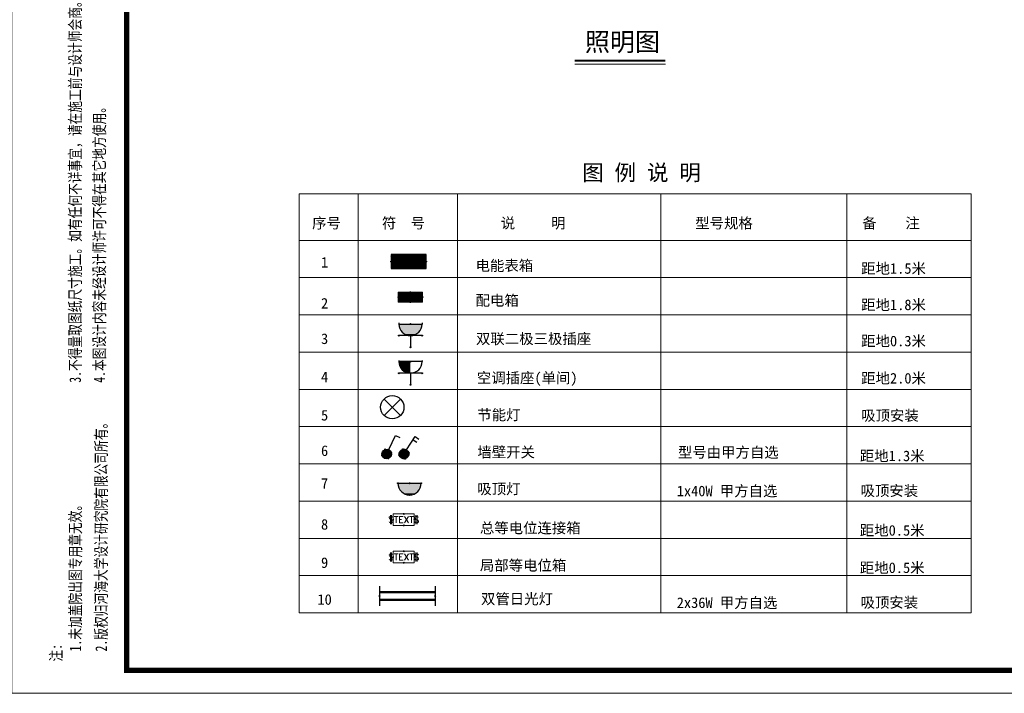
# Model space of a CAD drawing. Extents: x -13074 to 1448651, y 3648755 to 8081248.
# Tile 99 of 173: x 561202 to 561416, y 3857951 to 3858098. Entities that reach past the tile are written whole.
import ezdxf
from ezdxf.enums import TextEntityAlignment as Align

# ---------------------------------------------------------------- set-up
doc = ezdxf.new("R2010")
doc.units = 0
doc.header["$PDMODE"] = 32
doc.header["$PDSIZE"] = 0.2
doc.layers.get('0').update_dxf_attribs({"linetype": 'CONTINUOUS'})
for name, color, linetype, lineweight in [('0.13填充', 8, 'CONTINUOUS', 9), ('SHEET', 1, 'CONTINUOUS', 15), ('填充符', 7, 'CONTINUOUS', 9), ('文字', 7, 'CONTINUOUS', 15)]:
    doc.layers.add(name, color=color, linetype=linetype, lineweight=lineweight)
for name, color, linetype in [('DIM', 3, 'CONTINUOUS'), ('DIM_SYMB', 3, 'CONTINUOUS'), ('EQUIP-动力', 255, 'CONTINUOUS'), ('EQUIP-照明', 255, 'CONTINUOUS'), ('EQUIP-箱柜', 255, 'CONTINUOUS'), ('TEL_TEXT', 7, 'CONTINUOUS')]:
    doc.layers.add(name, color=color, linetype=linetype)
doc.styles.add('-仿宋_GB2312', font='FangSong_GB2312.ttf')
doc.styles.add('_TCH_LABEL', font='COMPLEX', dxfattribs={"bigfont": 'GBCBIG'})
doc.styles.add('_TEL_DIM', font='SIMPLEX', dxfattribs={"width": 0.8, "height": 3.5, "bigfont": 'HZTXT'})
doc.styles.add('FHZ', font='FangSong_GB2312.ttf', dxfattribs={"width": 0.707, "height": 300})
doc.styles.get("Standard").update_dxf_attribs({"font": 'rs.shx', "bigfont": 'hztxt.shx'})

# ---------------------------------------------------------------- blocks, each defined once
blk = doc.blocks.new('*X68')
at = {"color": 0}
for p, q in [((-250, 33), (-83, 200)), ((-250, 68), (-118, 200)), ((-250, 104), (-154, 200)), ((-250, 139), (-189, 200)), ((-250, 174), (-224, 200)), ((-247, 0), (-47, 200)), ((-212, 0), (-12, 200)), ((-177, 0), (23, 200)), ((-141, 0), (59, 200)), ((-106, 0), (94, 200)), ((-71, 0), (129, 200)), ((-35, 0), (165, 200)), ((0, 0), (200, 200)), ((35, 0), (235, 200)), ((71, 0), (250, 179)), ((106, 0), (250, 144)), ((141, 0), (250, 109)), ((177, 0), (250, 73)), ((212, 0), (250, 38)), ((247, 0), (250, 3))]:
    blk.add_line(p, q, dxfattribs=at)
blk = doc.blocks.new('$equip$00001421')
for p, q in [((0.75, 0.6), (-0.75, 0.6)), ((-0.75, 0.6), (-0.75, 0)), ((0.75, 0), (0.75, 0.6)), ((-0.75, 0), (0.75, 0))]:
    blk.add_line(p, q)
at = {"const_width": 0.6}
blk.add_lwpolyline([(-0.75, 0.3), (0.75, 0.3)], dxfattribs=at)
for p in [(0, 0.6), (-0.75, 0.3), (0, 0), (0.75, 0.3)]:
    blk.add_point(p)
at = {"xscale": 0.00300000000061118, "yscale": 0.00300000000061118, "zscale": 0.003}
blk.add_blockref('*X68', (0, 0), dxfattribs=at)
at = {"style": '_TCH_LABEL', "flags": 9}
blk.add_attdef('A', (0, 0), '', height=0.00002, dxfattribs=at)
blk = doc.blocks.new('*X1564')
at = {"color": 0}
for p, q in [((-250, 33), (-83, 200)), ((-250, 68), (-118, 200)), ((-250, 104), (-154, 200)), ((-250, 139), (-189, 200)), ((-250, 174), (-224, 200)), ((-247, 0), (-47, 200)), ((-212, 0), (-12, 200)), ((-177, 0), (23, 200)), ((-141, 0), (59, 200)), ((-106, 0), (94, 200)), ((-71, 0), (129, 200)), ((-35, 0), (165, 200)), ((0, 0), (200, 200)), ((35, 0), (235, 200)), ((71, 0), (250, 179)), ((106, 0), (250, 144)), ((141, 0), (250, 109)), ((177, 0), (250, 73)), ((212, 0), (250, 38)), ((247, 0), (250, 3))]:
    blk.add_line(p, q, dxfattribs=at)
blk = doc.blocks.new('$equip$00001237')
for p, q in [((-0.5, 1.05), (-0.5, 1)), ((-0.5, 1), (0.5, 1)), ((0.5, 1.05), (0.5, 1)), ((0.5, 0.5), (-0.5, 0.5)), ((0, 0.5), (0, 0))]:
    blk.add_line(p, q)
blk.add_arc((0, 1), 0.5, 180, 0)
for p in [(0, 1), (-0.5, 0.5), (0.5, 0.5), (0, 0)]:
    blk.add_point(p)
for points in [[(0.433, 0.75), (-0.433, 0.75), (0.5, 1), (-0.5, 1)], [(0.25, 0.567), (-0.25, 0.567), (0.433, 0.75), (-0.433, 0.75)], [(0, 0.5), (0, 0.5), (0.25, 0.567), (-0.25, 0.567)]]:
    blk.add_solid(points)
at = {"flags": 9}
blk.add_attdef('A', (0, 0), '', height=0.00002, dxfattribs=at)
blk = doc.blocks.new('$equip$00001239')
for p, q in [((-0.5, 1.05), (-0.5, 1)), ((0.5, 1), (-0.5, 1)), ((0.5, 1.05), (0.5, 1)), ((0.5, 0.5), (-0.5, 0.5)), ((0, 0.5), (0, 0))]:
    blk.add_line(p, q)
blk.add_arc((0, 1), 0.5, 180, 0)
for points in [[(0, 0.75), (-0.433, 0.75), (0, 1), (-0.5, 1)], [(0, 0.567), (-0.25, 0.567), (0, 0.75), (-0.433, 0.75)], [(0, 0.5), (0, 0.5), (0, 0.567), (-0.25, 0.567)]]:
    blk.add_solid(points)
at = {"layer": 'EQUIP-照明'}
for p in [(0, 1), (-0.5, 0.5), (0.5, 0.5), (0, 0)]:
    blk.add_point(p, dxfattribs=at)
at = {"layer": 'EQUIP-照明', "flags": 9}
blk.add_attdef('A', (0, 0), '', height=0.00002, dxfattribs=at)
blk = doc.blocks.new('$equip$00001962')
for p, q in [((0.147, 0.356), (0.625, 0.833)), ((0.625, 0.833), (0.766, 0.692))]:
    blk.add_line(p, q)
blk.add_circle((0, 0.208), 0.208)
for p in [(-0.208, 0.208), (0, 0.417), (0, 0), (0.208, 0.208)]:
    blk.add_point(p)
for points in [[(-0.18, 0.313), (0.18, 0.313), (-0.208, 0.208), (0.208, 0.208)], [(-0.18, 0.104), (0.18, 0.104), (-0.208, 0.208), (0.208, 0.208)], [(-0.104, 0.389), (0.104, 0.389), (-0.18, 0.313), (0.18, 0.313)], [(-0.104, 0.028), (0.104, 0.028), (-0.18, 0.104), (0.18, 0.104)], [(0, 0.417), (0, 0.417), (-0.104, 0.389), (0.104, 0.389)], [(0, 0), (0, 0), (-0.104, 0.028), (0.104, 0.028)]]:
    blk.add_solid(points)
at = {"layer": 'TEL_TEXT', "style": '_TEL_DIM', "flags": 1}
blk.add_attdef('A', text='', height=0.00002, dxfattribs=at).set_placement((0, 0), align=Align.MIDDLE_CENTER)
blk = doc.blocks.new('*E1566')
at = {"layer": 'EQUIP-照明', "xscale": 499.999999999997, "yscale": 500, "zscale": 500, "rotation": 314.9999999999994}
blk.add_blockref('$equip$00001962', (-74, -74), dxfattribs=at)
blk = doc.blocks.new('$equip$00001963')
for p, q in [((0.147, 0.356), (0.625, 0.833)), ((0.512, 0.72), (0.653, 0.579)), ((0.625, 0.833), (0.766, 0.692))]:
    blk.add_line(p, q)
blk.add_circle((0, 0.208), 0.208)
for p in [(-0.208, 0.208), (0, 0.417), (0, 0), (0.208, 0.208)]:
    blk.add_point(p)
for points in [[(-0.18, 0.313), (0.18, 0.313), (-0.208, 0.208), (0.208, 0.208)], [(-0.18, 0.104), (0.18, 0.104), (-0.208, 0.208), (0.208, 0.208)], [(-0.104, 0.389), (0.104, 0.389), (-0.18, 0.313), (0.18, 0.313)], [(-0.104, 0.028), (0.104, 0.028), (-0.18, 0.104), (0.18, 0.104)], [(0, 0.417), (0, 0.417), (-0.104, 0.389), (0.104, 0.389)], [(0, 0), (0, 0), (-0.104, 0.028), (0.104, 0.028)]]:
    blk.add_solid(points)
at = {"layer": 'TEL_TEXT', "style": '_TEL_DIM', "flags": 1}
blk.add_attdef('A', text='', height=0.00002, dxfattribs=at).set_placement((0, 0), align=Align.MIDDLE_CENTER)
blk = doc.blocks.new('*E1565')
at = {"layer": 'EQUIP-照明', "xscale": 499.999999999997, "yscale": 500, "zscale": 500, "rotation": 314.9999999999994}
blk.add_blockref('$equip$00001963', (-74, -74), dxfattribs=at)
blk = doc.blocks.new('$EQUIP$00001148')
for p, q in [((0.354, 0.354), (-0.354, -0.354)), ((-0.354, 0.354), (0.354, -0.354))]:
    blk.add_line(p, q)
blk.add_circle((0, 0), 0.5)
at = {"flags": 9}
blk.add_attdef('A', (0, 0), '', height=0.00002, dxfattribs=at)
blk = doc.blocks.new('$equip$00001160')
for p, q in [((-1.2, 0.417), (-1.2, -0.417)), ((-1.2, 0.167), (1.2, 0.167)), ((1.2, 0.417), (1.2, -0.417)), ((-1.2, -0.167), (1.2, -0.167))]:
    blk.add_line(p, q)
at = {"const_width": 0.1}
for points in [[(-1.2, 0.167), (1.2, 0.167)], [(-1.2, -0.167), (1.2, -0.167)]]:
    blk.add_lwpolyline(points, dxfattribs=at)
at = {"layer": 'EQUIP-照明'}
for p in [(-1.2, 0), (0, 0.167), (1.2, 0), (0, -0.167)]:
    blk.add_point(p, dxfattribs=at)
at = {"layer": 'EQUIP-照明', "flags": 9}
blk.add_attdef('A', (0, 0), '', height=0.00002, dxfattribs=at)
blk = doc.blocks.new('$equip$00001168')
blk.add_line((-0.5, 0), (0.5, 0))
blk.add_arc((0, 0), 0.5, 180, 0)
for p in [(-0.5, 0), (0, 0), (0.5, 0), (0, -0.5)]:
    blk.add_point(p)
for points in [[(0.433, -0.25), (-0.433, -0.25), (0.5, 0), (-0.5, 0)], [(0.25, -0.433), (-0.25, -0.433), (0.433, -0.25), (-0.433, -0.25)], [(0, -0.5), (0, -0.5), (0.25, -0.433), (-0.25, -0.433)]]:
    blk.add_solid(points)
at = {"flags": 9}
blk.add_attdef('A', (0, 0), '', height=0.00002, dxfattribs=at)

msp = doc.modelspace()

# ---------------------------------------------------------------- linework, layer by layer
at = {"lineweight": 13}
for p, q in [((561289.45, 3858038.497), (561284.126, 3858038.497)), ((561284.126, 3858038.497), (561284.126, 3858036.368)), ((561289.45, 3858036.368), (561289.45, 3858038.497)), ((561284.126, 3858036.368), (561289.45, 3858036.368)), ((561287.642, 3857990.213), (561283.029, 3857990.213)), ((561283.029, 3857990.213), (561283.029, 3857987.729)), ((561287.642, 3857990.213), (561287.642, 3857987.729)), ((561283.029, 3857987.729), (561287.642, 3857987.729)), ((561287.642, 3857982.076), (561283.029, 3857982.076)), ((561283.029, 3857982.076), (561283.029, 3857979.592)), ((561287.642, 3857982.076), (561287.642, 3857979.592)), ((561283.029, 3857979.592), (561287.642, 3857979.592))]:
    msp.add_line(p, q, dxfattribs=at)
at = {"lineweight": 13, "const_width": 2.129}
msp.add_lwpolyline([(561284.126, 3858037.433), (561289.45, 3858037.433)], dxfattribs=at)
at = {"lineweight": 13}
for p in [(561286.788, 3858038.497), (561284.126, 3858037.433), (561286.788, 3858036.368), (561289.45, 3858037.433), (561285.336, 3857990.213), (561283.029, 3857988.971), (561285.336, 3857987.729), (561287.642, 3857988.971), (561283.029, 3857980.834), (561285.336, 3857982.076), (561287.642, 3857980.834), (561285.336, 3857979.592)]:
    msp.add_point(p, dxfattribs=at)
at = {"layer": '0.13填充', "color": 7, "lineweight": 40, "ltscale": 0.005}
msp.add_line((561322.612, 3858089.013, 0.315), (561342.306, 3858089.013, 0.315), dxfattribs=at)
at = {"layer": '0.13填充', "color": 7, "ltscale": 0.005}
msp.add_line((561322.612, 3858088.177, 0.315), (561342.354, 3858088.177, 0.315), dxfattribs=at)
at = {"layer": 'DIM_SYMB', "color": 3, "lineweight": 15}
for p, q in [((561262.561, 3858059.93), (561262.561, 3857968.67)), ((561262.561, 3858059.93), (561408.974, 3858059.93)), ((561275.437, 3858059.93), (561275.437, 3857968.67)), ((561297.024, 3858059.93), (561297.024, 3857968.67)), ((561341.326, 3858059.93), (561341.326, 3857968.67)), ((561381.855, 3858059.93), (561381.855, 3857968.67)), ((561408.974, 3858059.93), (561408.974, 3857968.67)), ((561262.561, 3858049.79), (561408.974, 3858049.79)), ((561262.561, 3858041.678), (561408.974, 3858041.678)), ((561262.561, 3858033.566), (561408.974, 3858033.566)), ((561262.561, 3858025.454), (561408.974, 3858025.454)), ((561262.561, 3858017.342), (561408.974, 3858017.342)), ((561262.561, 3858009.23), (561408.974, 3858009.23)), ((561262.561, 3858001.118), (561408.974, 3858001.118)), ((561262.561, 3857993.006), (561408.974, 3857993.006)), ((561262.561, 3857984.894), (561408.974, 3857984.894)), ((561262.561, 3857976.782), (561408.974, 3857976.782)), ((561262.561, 3857968.67), (561408.974, 3857968.67))]:
    msp.add_line(p, q, dxfattribs=at)
at = {"layer": 'SHEET', "color": 7}
msp.add_lwpolyline([(561619.957, 3857951.144), (561199.958, 3857951.144), (561199.958, 3858248.144), (561619.957, 3858248.144)], close=True, dxfattribs=at)
at = {"layer": 'SHEET', "color": 7, "const_width": 1.2}
msp.add_lwpolyline([(561224.958, 3858243.144), (561614.957, 3858243.144), (561614.957, 3857956.144), (561224.958, 3857956.144)], close=True, dxfattribs=at)

# ---------------------------------------------------------------- block references
at = {"lineweight": 13, "xscale": 0.01064700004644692, "yscale": 0.01064699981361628, "zscale": 0.01064699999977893}
msp.add_blockref('*X1564', (561286.788, 3858036.368), dxfattribs=at)
at = {"layer": 'EQUIP-动力', "xscale": 5.070000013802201, "yscale": 5.069999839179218, "zscale": 5.07}
for name, p in [('$equip$00001237', (561286.8, 3858026.514)), ('$equip$00001239', (561286.8, 3858018.331))]:
    msp.add_blockref(name, p, dxfattribs=at)
at = {"layer": 'EQUIP-照明', "xscale": 5.070000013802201, "yscale": 5.069999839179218, "zscale": 5.07}
for name, p in [('$EQUIP$00001148', (561282.84, 3858013.45)), ('$equip$00001168', (561286.603, 3857996.884)), ('$equip$00001160', (561286.13, 3857972.339))]:
    msp.add_blockref(name, p, dxfattribs=at)
at = {"layer": 'EQUIP-箱柜', "xscale": 5.070000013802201, "yscale": 5.069999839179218, "zscale": 5.07}
msp.add_blockref('$equip$00001421', (561286.397, 3858043.668), dxfattribs=at)
at = {"layer": '填充符', "lineweight": 9, "yscale": 0.01013999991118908, "zscale": 0.01014}
for name, p, xscale, rotation in [('*E1566', (561281.623, 3858003.281), 0.01014000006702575, 64.44417835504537), ('*E1565', (561285.394, 3858003.281), 0.01013999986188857, 57.57842381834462)]:
    msp.add_blockref(name, p, dxfattribs=dict(at, xscale=xscale, rotation=rotation))

# ---------------------------------------------------------------- texts
at = {"lineweight": 13, "style": '_TCH_LABEL', "flags": 9}
for p, s in [((561286.788, 3858036.368), '照明配电箱'), ((561285.336, 3857987.729), '分支分配器箱'), ((561285.336, 3857979.592), '分支分配器箱')]:
    msp.add_attdef('A', p, s, height=0.000071, dxfattribs=at)
at = {"lineweight": 13, "style": '_TCH_LABEL', "flags": 8}
for p in [(561285.336, 3857988.971), (561285.336, 3857980.834)]:
    msp.add_attdef('$TEXT$', text='VP', height=1.4196, dxfattribs=at).set_placement(p, align=Align.MIDDLE_CENTER)
at = {"layer": 'DIM', "color": 7, "style": 'FHZ', "width": 0.75}
for s, p in [('3.不得量取图纸尺寸施工。如有任何不详事宜，请在施工前与设计师会商。', (561214.991, 3858018.791)), ('4.本图设计内容未经设计师许可不得在其它地方使用。', (561220.25, 3858018.791)), ('2.版权归河海大学设计研究院有限公司所有。', (561220.649, 3857960.258)), ('1.未加盖院出图专用章无效。', (561215.033, 3857960.258)), ('注:', (561210.839, 3857958.064))]:
    msp.add_text(s, height=2.5, rotation=90, dxfattribs=at).set_placement(p)
at = {"layer": '填充符', "lineweight": 9, "style": '-仿宋_GB2312'}
for s, height, p in [('图 例 说 明', 3.45, (561324.204, 3858062.844)), ('序号', 2.3, (561265.369, 3858052.413)), ('符  号', 2.3, (561280.572, 3858052.413)), ('说     明', 2.3, (561306.475, 3858052.413)), ('型号规格', 2.3, (561348.837, 3858052.413)), ('备    注', 2.3, (561385.231, 3858052.413)), ('电能表箱', 2.3, (561300.995, 3858043.151)), ('距地1.5米', 2.3, (561385.005, 3858042.533)), ('配电箱', 2.3, (561300.995, 3858035.577)), ('距地1.8米', 2.3, (561385.005, 3858034.614)), ('双联二极三极插座', 2.3, (561301.078, 3858027.223)), ('距地0.3米', 2.3, (561385.005, 3858026.734)), ('空调插座(单间)', 2.3, (561301.26, 3858018.705)), ('距地2.0米', 2.3, (561385.005, 3858018.622)), ('节能灯', 2.3, (561301.375, 3858010.643)), ('吸顶安装', 2.3, (561385.005, 3858010.51)), ('墙壁开关', 2.3, (561301.375, 3858002.531)), ('型号由甲方自选', 2.3, (561345.068, 3858002.476)), ('距地1.3米', 2.3, (561384.714, 3858001.712)), ('吸顶灯', 2.3, (561301.369, 3857994.53)), ('1x40W 甲方自选', 2.3, (561344.819, 3857994.067)), ('吸顶安装', 2.3, (561384.868, 3857994.13)), ('总等电位连接箱', 2.3, (561301.927, 3857986.003)), ('距地0.5米', 2.3, (561384.714, 3857985.488)), ('局部等电位箱', 2.3, (561301.927, 3857977.866)), ('距地0.5米', 2.3, (561384.714, 3857977.352)), ('双管日光灯', 2.3, (561302.167, 3857970.568)), ('2x36W 甲方自选', 2.3, (561344.819, 3857969.731)), ('吸顶安装', 2.3, (561384.868, 3857969.794))]:
    msp.add_text(s, height=height, dxfattribs=at).set_placement(p)
for s, p in [('1', (561268.094, 3858043.884)), ('2', (561268.094, 3858034.951)), ('3', (561268.094, 3858027.226)), ('4', (561268.094, 3858018.896)), ('5', (561268.094, 3858010.567)), ('6', (561268.094, 3858002.842)), ('7', (561268.094, 3857995.72)), ('8', (561268.094, 3857986.788)), ('9', (561268.094, 3857978.458)), ('10', (561268.094, 3857970.431))]:
    msp.add_text(s, height=2.3, dxfattribs=at).set_placement(p, align=Align.CENTER)
at = {"layer": '文字', "color": 7, "insert": (561324.801, 3858095.036, 0.315), "char_height": 4, "width": 50.36719, "attachment_point": 1, "style": '-仿宋_GB2312'}
msp.add_mtext('照明图', dxfattribs=at)

doc.saveas('drawing.dxf')
